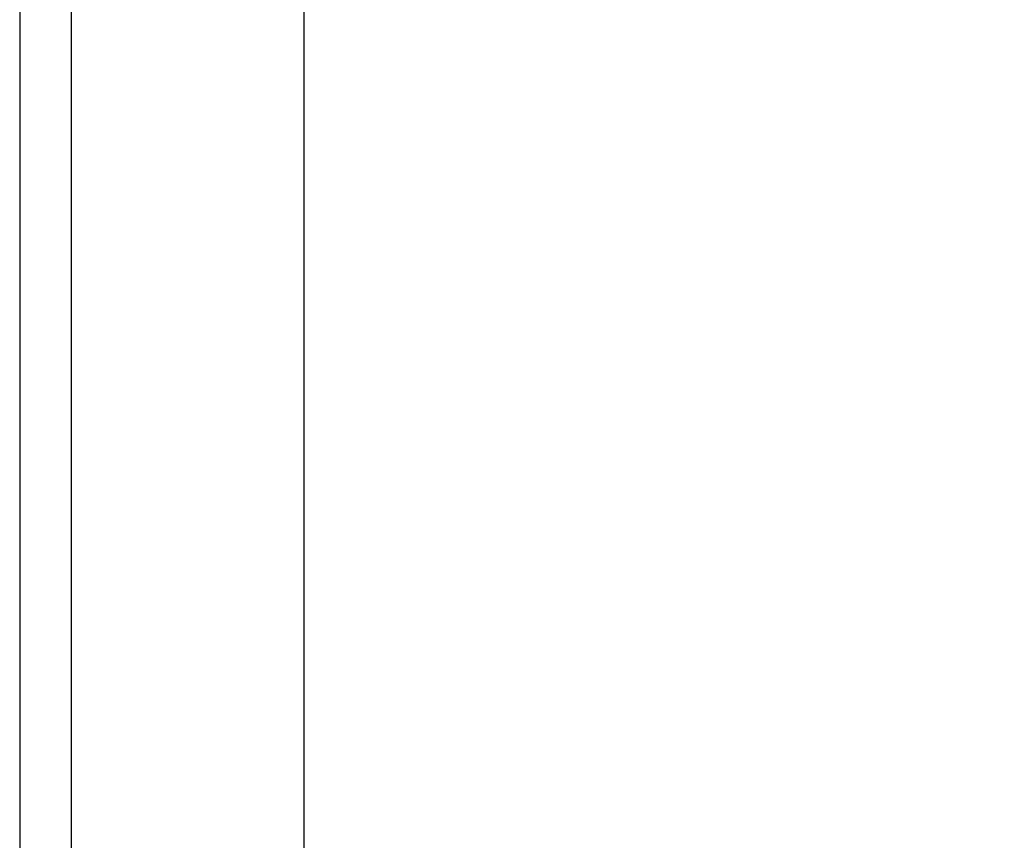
# Model space of a CAD drawing. Header units: inches. Extents: x 2 to 128, y 2 to 83.
# Tile 79 of 100: x 91.59 to 95.22, y 53.39 to 56.42. Entities that reach past the tile are written whole.
import ezdxf

# ---------------------------------------------------------------- set-up
doc = ezdxf.new("R2010")
doc.units = ezdxf.units.IN
doc.header["$LTSCALE"] = 7.686019
doc.header["$MEASUREMENT"] = 0
for name, color, linetype, lineweight in [('Dimensions(ANSI)', 7, 'Continuous', 25), ('Visible Edges(ANSI)', 7, 'Continuous', 25), ('Visible Tangent Edges(ANSI)', 7, 'Continuous', 25)]:
    doc.layers.add(name, color=color, linetype=linetype, lineweight=lineweight)
doc.styles.add('Dimension-ANSI', font='arialbd.ttf')
doc.dimstyles.new('INCH-ANSI', dxfattribs={"dimscale": 7.686019, "dimtxt": 0.12, "dimasz": 0.098425, "dimexe": 0.04, "dimexo": 0.04, "dimgap": 0.031496, "dimtad": 0, "dimtih": 1, "dimtoh": 1, "dimdec": 3, "dimrnd": 1e-08, "dimzin": 0, "dimdsep": 46, "dimtxsty": 'Dimension-ANSI', "dimcen": 0.09, "dimdle": 0.312, "dimclrd": 179, "dimclre": 179, "dimclrt": 7, "dimadec": 1, "dimazin": 0, "dimtfac": 1, "dimtdec": 3, "dimtofl": 0, "dimtmove": 0, "dimatfit": 3, "dimfxl": 1, "dimtolj": 1, "dimtzin": 4, "dimlwd": 25, "dimlwe": 25, "dimarcsym": 0})

# ---------------------------------------------------------------- blocks, each defined once
blk = doc.blocks.new('*D19')
at = {"layer": 'Defpoints', "color": 0, "linetype": 'Continuous', "transparency": 16777216}
for p in [(92.6351, 63.6352), (94.9929, 63.6352), (92.6351, 24.5908)]:
    blk.add_point(p, dxfattribs=at)
at = {"layer": 'Dimensions(ANSI)', "color": 179, "linetype": 'Continuous', "lineweight": 25, "true_color": 0x262658, "transparency": 16777216}
blk.add_line((92.9425, 63.6352), (94.9929, 63.6352), dxfattribs=at)
at = {"layer": 'Dimensions(ANSI)', "color": 7, "linetype": 'Continuous', "lineweight": 25, "transparency": 16777216, "insert": (97.1617, 63.6352), "char_height": 0.92232, "attachment_point": 5, "style": 'Dimension-ANSI'}
blk.add_mtext('\\A1;29.803', dxfattribs=at)

msp = doc.modelspace()

# ---------------------------------------------------------------- linework, layer by layer
at = {"layer": 'Visible Edges(ANSI)'}
for p, q in [((91.587, 63.4439), (91.587, 24.7821)), ((92.6351, 63.4439), (92.6351, 24.7821))]:
    msp.add_line(p, q, dxfattribs=at)
at = {"layer": 'Visible Tangent Edges(ANSI)'}
msp.add_line((91.7783, 24.7821), (91.7783, 63.4439), dxfattribs=at)

# ---------------------------------------------------------------- dimensions: what is measured, and where the dimension line sits
at = {"layer": 'Dimensions(ANSI)', "color": 179, "linetype": 'Continuous', "lineweight": 25, "true_color": 0x262658}
dim = msp.add_ordinate_dim(feature_location=(92.6351, 63.6352), offset=(2.3578, 0), dtype=0, origin=(92.6351, 24.5908), dimstyle='INCH-ANSI', override={"dimgap": 0.031496, "dimtad": 0, "dimdec": 3, "dimlfac": 0.763311, "dimtol": 0, "dimlim": 0, "dimtp": 0, "dimtm": 0, "dimtdec": 3}, dxfattribs=at)
dim.commit()
dim.dimension.update_dxf_attribs({"geometry": '*D19', "text_midpoint": (97.1617, 63.6352)})

doc.saveas('drawing.dxf')
